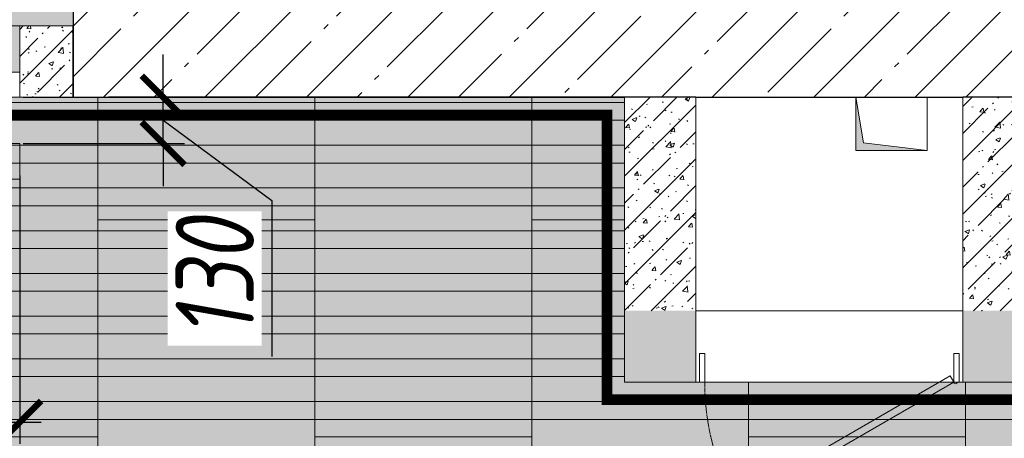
# Model space of a CAD drawing. Header units: millimetres. Extents: x -57162 to 485422, y -209335 to -9481.
# Tile 141 of 256: x 53779 to 56546, y -43497 to -42322. Entities that reach past the tile are written whole.
import ezdxf
from ezdxf import colors
from ezdxf.entities.mleader import LeaderData, LeaderLine
from ezdxf.math import Vec2, Vec3

# ---------------------------------------------------------------- set-up
doc = ezdxf.new("R2010")
doc.units = ezdxf.units.MM
for name, pattern in [('( Hidden )', [0.375, 0.25, -0.125]), ('-D1-02х01', [3, 2, -1]), ('DASHDOT', [25.4, 12.7, -6.35, 0, -6.35])]:
    doc.linetypes.add(name, pattern=pattern)
doc.layers.get('Defpoints').update_dxf_attribs({"color": 31})
for name, color, linetype, lineweight in [('dim_light', 12, 'Continuous', 9), ('dim_pot', 128, 'Continuous', 9), ('Opening Swing', 7, '-D1-02х01', 5), ('Panel', 7, 'Continuous', 5), ('Двери', 7, 'Continuous', 5), ('Оборудование', 7, 'Continuous', 5), ('Основа _2_', 7, 'Continuous', 5), ('Перекрытия', 7, 'Continuous', 5), ('Стены', 7, 'Continuous', 5), ('Структура _1_', 7, 'Continuous', 5), ('Элементы узлов', 7, 'Continuous', 5)]:
    doc.layers.add(name, color=color, linetype=linetype, lineweight=lineweight)
for name, color, linetype, lineweight, true_color in [('dim_razv', 7, 'DASHDOT', 9, 0x183018), ('EOM vinoski', 7, 'Continuous', 5, 0x423200), ('pol', 7, 'Continuous', 15, 0x55666d), ('pot sh', 7, 'Continuous', 15, 0x261e3e)]:
    doc.layers.add(name, color=color, linetype=linetype, lineweight=lineweight, true_color=true_color)
doc.styles.add('fl_iso paper', font='isocpeur.ttf', dxfattribs={"width": 0.8, "oblique": 10})
doc.styles.add('In tre', font='isocpeur.ttf', dxfattribs={"width": 0.8, "oblique": 10})
doc.dimstyles.new('In tre 1_75', dxfattribs={"dimtxt": 220, "dimasz": 120, "dimexe": 60, "dimexo": 10, "dimgap": 50, "dimtad": 1, "dimdec": 0, "dimrnd": 5, "dimzin": 0, "dimdsep": 46, "dimtxsty": 'fl_iso paper', "dimblk": 'ARCHTICK', "dimcen": 0, "dimdle": 60, "dimadec": 0, "dimazin": 0, "dimtfac": 1, "dimtdec": 0, "dimtofl": 0, "dimtmove": 1, "dimatfit": 1, "dimfxl": 1, "dimtfill": 1, "dimtolj": 1, "dimtzin": 0, "dimarcsym": 1})
pattern_1 = [(45, (38310.4, -126387.46), (-75.43415, 75.43415), [106.68, -17.78, 3.556, -17.78]), (45, (38310.4, -126312.08), (-75.43415, 75.43415), []), (50, (38310.4, -126387.46), (127.52922, -11.15758), [13.335, -146.685]), (355, (38310.4, -126387.46), (-24.66966, 133.74002), [10.668, -117.348]), (100.451, (38321.03, -126388.39), (102.85973, 122.58178), [11.333, -124.663]), (46.184, (38310.4, -126351.9), (189.75516, -29.43036), [20.002, -220.027]), (96.636, (38326.21, -126354.36), (166.1822, 173.1996), [17, -186.995]), (351.184, (38310.4, -126351.9), (166.18393, 173.19757), [16.002, -176.022]), (21, (38328.18, -126360.79), (106.13027, -71.58603), [13.335, -146.685]), (326, (38328.18, -126360.8), (43.26188, 128.93175), [10.668, -117.348]), (71.451, (38337.02, -126366.76), (149.39198, 57.34505), [11.333, -124.663]), (37.5, (38310.4, -126387.464), (2.162228, 59.188357), [3.353, -112.573, 3.353, -115.773, -117.793]), (37.5, (38310.4, -126387.464), (2.162228, 59.188357), [-235.052, 3.353, -114.44]), (7.5, (38310.4, -126387.464), (46.773857, 70.126152), [3.353, -64.567, 3.353, -109.906, -44.894]), (7.5, (38310.4, -126387.464), (46.773857, 70.126152), [-181.178, 3.353, -41.542]), (327.5, (38270.75, -126387.464), (94.91367, -4.010093), [3.353, -41.097, 3.353, -135.331, -184.023]), (327.5, (38270.75, -126387.464), (94.91367, -4.010093), [-183.134, 3.353, -180.67]), (317.5, (38252.97, -126387.46), (103.69057, 17.79882), [3.353, -54.432, 3.353, -88.748, -130.683]), (317.5, (38252.97, -126387.46), (103.69057, 17.79882), [-149.885, 3.353, -127.33])]
pattern_2 = [(90, (52779.1, -34959.1), (-609.6, 4e-14), []), (180, (52779.1, -34959.1), (-609.6, -609.6), [609.6, -609.6])]

# ---------------------------------------------------------------- blocks, each defined once
blk = doc.blocks.new('A_MEQ_OpeningShaft-Rectangular - ЭОМ-12786570-50_AS_Plan_L01_1 корпус_Маркировочный - зависимый 1')
at = {"layer": 'Элементы узлов', "transparency": 33554636}
blk.add_hatch(color=256, dxfattribs=at).paths.add_polyline_path([(0, -200), (21.4, -21.4), (150, 0), (0, 0), (0, -25)])
at = {"layer": 'Элементы узлов'}
for p, q in [((150, 0), (21.4, -21.4)), ((150, -200), (150, 0)), ((150, 0), (0, 0)), ((0, 0), (0, -200)), ((21.4, -21.4), (0, -200)), ((0, -200), (21.4, -21.4)), ((21.4, -21.4), (150, 0)), ((150, 0), (150, -200)), ((0, -200), (150, -200)), ((0, -200), (150, -200))]:
    blk.add_line(p, q, dxfattribs=at)
blk = doc.blocks.new('A_MEQ_DoorWall - ЭОМ-14665659-50_AS_Plan_L01_1 корпус_Маркировочный - зависимый 1')
at = {"layer": 'Opening Swing'}
blk.add_arc((-225, 100), 700, 360, 30, dxfattribs=at)
at = {"layer": 'Panel'}
for p, q in [((381.2, 450), (-225, 100)), ((391.2, 432.7), (381.2, 450)), ((-215, 82.7), (391.2, 432.7)), ((-225, 100), (-240, 100)), ((-240, 100), (-240, 20)), ((-225, 20), (-225, 100)), ((-225, 100), (-215, 82.7)), ((490, 100), (475, 100)), ((475, 100), (475, 20)), ((490, 20), (490, 100)), ((-240, 20), (-225, 20)), ((475, 20), (490, 20))]:
    blk.add_line(p, q, dxfattribs=at)
blk.add_arc((-230, 100), 5, 0, 180, dxfattribs=at)
at = {"layer": 'Двери'}
for p, q in [((-250, 100), (-250, -100)), ((500, 100), (500, -100))]:
    blk.add_line(p, q, dxfattribs=at)
blk = doc.blocks.new('_ArchTick')
at = {"color": 0, "linetype": 'ByBlock', "lineweight": 9, "const_width": 0.15}
blk.add_lwpolyline([(-0.5, -0.5), (0.5, 0.5)], dxfattribs=at)
blk = doc.blocks.new('*D897')
at = {"layer": 'Defpoints', "color": 0, "transparency": 16777216}
for p in [(53779.1, -42539.1), (54182.4, -42539.1), (53779.1, -42669.1)]:
    blk.add_point(p, dxfattribs=at)
at = {"layer": 'pol', "color": 0, "lineweight": -2, "transparency": 16777216}
for p, q in [((54182.4, -42539.1), (54182.4, -42419.1)), ((53789.1, -42539.1), (54242.4, -42539.1)), ((54182.4, -42669.1), (54182.4, -42539.1)), ((54182.4, -42604.1), (54487.4, -42829.3)), ((53789.1, -42669.1), (54242.4, -42669.1)), ((54182.4, -42669.1), (54182.4, -42789.1)), ((54487.4, -42829.3), (54487.4, -43267.2))]:
    blk.add_line(p, q, dxfattribs=at)
at = {"layer": 'pol', "color": 0, "lineweight": -2, "transparency": 16777216, "xscale": 120, "yscale": 120, "zscale": 120}
for p, rotation in [((54182.4, -42539.1), 270), ((54182.4, -42669.1), 90)]:
    blk.add_blockref('_ArchTick', p, dxfattribs=dict(at, rotation=rotation))
at = {"layer": 'pol', "color": 0, "lineweight": 18, "transparency": 16777216, "insert": (54327.4, -43048.3), "char_height": 220, "attachment_point": 5, "rotation": 90, "style": 'fl_iso paper', "bg_fill": 3, "box_fill_scale": 1.1, "bg_fill_color": 256, "bg_fill_true_color": 13158600, "bg_fill_transparency": 0}
blk.add_mtext('\\A1;130', dxfattribs=at)
blk = doc.blocks.new('*D898')
at = {"layer": 'Defpoints', "color": 0, "transparency": 16777216}
for p in [(51779.1, -42749.1), (53779.1, -42749.1), (51779.1, -43452.4)]:
    blk.add_point(p, dxfattribs=at)
at = {"layer": 'pol', "color": 0, "lineweight": -2, "transparency": 16777216}
for p, q in [((51779.1, -42759.1), (51779.1, -43512.4)), ((53779.1, -42759.1), (53779.1, -43512.4)), ((53839.1, -43452.4), (51719.1, -43452.4))]:
    blk.add_line(p, q, dxfattribs=at)
at = {"layer": 'pol', "color": 0, "lineweight": -2, "transparency": 16777216, "xscale": 120, "yscale": 120, "zscale": 120, "rotation": 180}
blk.add_blockref('_ArchTick', (51779.1, -43452.4), dxfattribs=at)
at = {"layer": 'pol', "color": 0, "lineweight": -2, "transparency": 16777216, "xscale": 120, "yscale": 120, "zscale": 120}
blk.add_blockref('_ArchTick', (53779.1, -43452.4), dxfattribs=at)
at = {"layer": 'pol', "color": 0, "lineweight": 18, "transparency": 16777216, "insert": (52779.1, -43292.4), "char_height": 220, "attachment_point": 5, "style": 'fl_iso paper', "bg_fill": 3, "box_fill_scale": 1.1, "bg_fill_color": 256, "bg_fill_true_color": 13158600, "bg_fill_transparency": 0}
blk.add_mtext('\\A1;2000', dxfattribs=at)
blk = doc.blocks.new('*U1063')
at = {"layer": 'pot sh', "color": 252, "linetype": 'ByBlock', "lineweight": 0}
blk.add_lwpolyline([(-1925, 25), (1925, 25), (1925, -25), (-1925, -25)], close=True, dxfattribs=at)
blk = doc.blocks.new('*U1064')
at = {"layer": 'pot sh', "color": 0, "linetype": 'ByBlock', "lineweight": -2, "transparency": 16777216}
for p in [(0, 720), (0, 600), (0, 480), (0, 360), (0, 240), (0, 120), (0, 0)]:
    blk.add_blockref('*U1063', p, dxfattribs=at)
blk = doc.blocks.new('_DOT')
at = {"color": 0, "linetype": 'ByBlock'}
blk.add_line((-0.5, 0), (-1, 0), dxfattribs=at)
at = {"color": 0, "linetype": 'ByBlock', "const_width": 0.5}
blk.add_lwpolyline([(-0.25, 0, 1), (0.25, 0, 1)], format="xyb", close=True, dxfattribs=at)

msp = doc.modelspace()

# ---------------------------------------------------------------- hatches: boundary and pattern name
at = {"layer": 'pol'}
h = msp.add_hatch(dxfattribs=at)
h.set_pattern_fill('AR-B816', color=256, scale=3, angle=90)
h.set_pattern_definition(pattern_2)
h.paths.add_polyline_path([(56329.1, -36029.1), (53929.1, -36029.1), (53929.1, -36679.1), (54229.1, -36679.1), (54229.1, -37529.1), (53929.1, -37529.1), (53929.1, -38749.1), (54229.1, -38749.1), (54229.1, -39599.1), (53929.1, -39599.1), (53929.1, -40819.1), (54229.1, -40819.1), (54229.1, -41669.1), (53929.1, -41669.1), (53929.1, -42339.1), (53779.1, -42339.1), (53779.1, -42469.1), (51779.1, -42469.1), (51779.1, -42339.1), (51629.1, -42339.1), (51629.1, -40539.1), (51329.1, -40539.1), (51329.1, -39339.1), (51629.1, -39339.1), (51629.1, -37639.1), (51329.1, -37639.1), (51329.1, -36439.1), (51629.1, -36439.1), (51629.1, -35089.1), (51779.1, -35089.1), (51779.1, -34959.1), (53779.1, -34959.1), (53779.1, -35089.1), (53929.1, -35089.1), (53929.1, -35189.1), (56329.1, -35189.1)])
at = {"layer": 'pol', "true_color": 0xa6a6a6}
h = msp.add_hatch(color=253, dxfattribs=at)
h.dxf.hatch_style = 1
h.paths.add_polyline_path([(56329.1, -36029.1), (53929.1, -36029.1), (53929.1, -36679.1), (54229.1, -36679.1), (54229.1, -37529.1), (53929.1, -37529.1), (53929.1, -38749.1), (54229.1, -38749.1), (54229.1, -39599.1), (53929.1, -39599.1), (53929.1, -40819.1), (54229.1, -40819.1), (54229.1, -41669.1), (53929.1, -41669.1), (53929.1, -42339.1), (53779.1, -42339.1), (53779.1, -42469.1), (51779.1, -42469.1), (51779.1, -42339.1), (51629.1, -42339.1), (51629.1, -40539.1), (51329.1, -40539.1), (51329.1, -39339.1), (51629.1, -39339.1), (51629.1, -37639.1), (51329.1, -37639.1), (51329.1, -36439.1), (51629.1, -36439.1), (51629.1, -35089.1), (51779.1, -35089.1), (51779.1, -34959.1), (53779.1, -34959.1), (53779.1, -35089.1), (53929.1, -35089.1), (53929.1, -35189.1), (56329.1, -35189.1)])
at = {"layer": 'pol'}
h = msp.add_hatch(dxfattribs=at)
h.set_pattern_fill('AR-B816', color=256, scale=3, angle=90)
h.set_pattern_definition(pattern_2)
edge = h.paths.add_edge_path()
edge.add_line((58429.1, -45239.1), (58429.1, -44939.1))
edge.add_line((58429.1, -44939.1), (42729.1, -44939.1))
edge.add_line((42729.1, -44939.1), (42729.1, -43339.1))
edge.add_line((42729.1, -43339.1), (47379.1, -43339.1))
edge.add_line((47379.1, -43339.1), (47379.1, -42239.1))
edge.add_line((47379.1, -42239.1), (47229.1, -42239.1))
edge.add_line((47229.1, -42239.1), (47229.1, -40789.1))
edge.add_line((47229.1, -40789.1), (47379.1, -40789.1))
edge.add_line((47379.1, -40789.1), (47379.1, -39389.1))
edge.add_line((47379.1, -39389.1), (48929.1, -39389.1))
edge.add_line((48929.1, -39389.1), (48929.1, -43339.1))
edge.add_line((48929.1, -43339.1), (51629.1, -43339.1))
edge.add_line((51629.1, -43339.1), (51629.1, -42539.1))
edge.add_line((51629.1, -42539.1), (55479.1, -42539.1))
edge.add_line((55479.1, -42539.1), (55479.1, -43339.1))
edge.add_line((55479.1, -43339.1), (60979.1, -43339.1))
edge.add_line((60979.1, -43339.1), (60979.1, -42309.1))
edge.add_line((60979.1, -42309.1), (62029.1, -42309.1))
edge.add_line((62029.1, -42309.1), (62029.1, -42439.1))
edge.add_line((62029.1, -42439.1), (62479.1, -42439.1))
edge.add_line((62479.1, -42439.1), (62479.1, -43339.1))
edge.add_line((62479.1, -43339.1), (62879.1, -43339.1))
edge.add_line((62879.1, -43339.1), (62879.1, -43139.1))
edge.add_line((62879.1, -43139.1), (65229.1, -43139.1))
edge.add_line((65229.1, -43139.1), (65229.1, -40369.1))
edge.add_line((65229.1, -40369.1), (68118.7, -40369.1))
edge.add_line((68118.7, -40369.1), (68118.7, -42820.4))
edge.add_arc((68069.1, -44279.1), 1459.5, 88.0535, 271.9501)
edge.add_line((68118.8, -45737.7), (68119.1, -46639.1))
edge.add_line((68119.1, -46639.1), (64679.1, -46639.1))
edge.add_line((64679.1, -46639.1), (64679.1, -44939.1))
edge.add_line((64679.1, -44939.1), (59879.1, -44939.1))
edge.add_line((59879.1, -44939.1), (59879.1, -45239.1))
edge.add_line((59879.1, -45239.1), (58429.1, -45239.1))
at = {"layer": 'pol', "true_color": 0xa6a6a6}
h = msp.add_hatch(color=253, dxfattribs=at)
h.dxf.hatch_style = 1
edge = h.paths.add_edge_path()
edge.add_line((58429.1, -45239.1), (58429.1, -44939.1))
edge.add_line((58429.1, -44939.1), (42729.1, -44939.1))
edge.add_line((42729.1, -44939.1), (42729.1, -43339.1))
edge.add_line((42729.1, -43339.1), (47379.1, -43339.1))
edge.add_line((47379.1, -43339.1), (47379.1, -42239.1))
edge.add_line((47379.1, -42239.1), (47229.1, -42239.1))
edge.add_line((47229.1, -42239.1), (47229.1, -40789.1))
edge.add_line((47229.1, -40789.1), (47379.1, -40789.1))
edge.add_line((47379.1, -40789.1), (47379.1, -39389.1))
edge.add_line((47379.1, -39389.1), (48929.1, -39389.1))
edge.add_line((48929.1, -39389.1), (48929.1, -43339.1))
edge.add_line((48929.1, -43339.1), (51629.1, -43339.1))
edge.add_line((51629.1, -43339.1), (51629.1, -42539.1))
edge.add_line((51629.1, -42539.1), (55479.1, -42539.1))
edge.add_line((55479.1, -42539.1), (55479.1, -43339.1))
edge.add_line((55479.1, -43339.1), (60979.1, -43339.1))
edge.add_line((60979.1, -43339.1), (60979.1, -42309.1))
edge.add_line((60979.1, -42309.1), (62029.1, -42309.1))
edge.add_line((62029.1, -42309.1), (62029.1, -42439.1))
edge.add_line((62029.1, -42439.1), (62479.1, -42439.1))
edge.add_line((62479.1, -42439.1), (62479.1, -43339.1))
edge.add_line((62479.1, -43339.1), (62879.1, -43339.1))
edge.add_line((62879.1, -43339.1), (62879.1, -43139.1))
edge.add_line((62879.1, -43139.1), (65229.1, -43139.1))
edge.add_line((65229.1, -43139.1), (65229.1, -40369.1))
edge.add_line((65229.1, -40369.1), (68118.7, -40369.1))
edge.add_line((68118.7, -40369.1), (68118.7, -42820.4))
edge.add_arc((68069.1, -44279.1), 1459.5, 88.0535, 271.9501)
edge.add_line((68118.8, -45737.7), (68119.1, -46639.1))
edge.add_line((68119.1, -46639.1), (64679.1, -46639.1))
edge.add_line((64679.1, -46639.1), (64679.1, -44939.1))
edge.add_line((64679.1, -44939.1), (59879.1, -44939.1))
edge.add_line((59879.1, -44939.1), (59879.1, -45239.1))
edge.add_line((59879.1, -45239.1), (58429.1, -45239.1))
at = {"layer": 'pot sh', "linetype": 'ByBlock', "lineweight": 0}
h = msp.add_hatch(dxfattribs=at)
h.set_pattern_fill('DOTS', scale=80, angle=180)
h.paths.add_polyline_path([(51629.1, -42339.1), (51629.1, -35089.1), (53929.1, -35089.1), (53929.1, -35189.1), (56329.1, -35189.1), (56329.1, -36029.1), (53929.1, -36029.1), (53929.1, -42339.1)])
h.paths.add_polyline_path([(53829.1, -35189.1), (53829.1, -42239.1), (51729.1, -42239.1), (51729.1, -35189.1)], flags=16)
at = {"layer": 'Стены'}
h = msp.add_hatch(dxfattribs=at)
h.set_pattern_fill('FP_2', color=256, style=0, pattern_type=2)
h.set_pattern_definition([(45, (38310.4, -126387.46), (-142.5612, 142.5612), []), (45, (38452.96, -126387.46), (-142.5612, 142.5612), [252.016, -50.403, 16.764, -33.639])])
h.paths.add_polyline_path([(54308.8, -42539.1), (56629.1, -42539.1), (56629.1, -42239.1), (53929.1, -42239.1), (53929.1, -42539.1), (54249.8, -42539.1)])
h = msp.add_hatch(dxfattribs=at)
h.set_pattern_fill('FP_1', color=256, style=0, pattern_type=2)
h.set_pattern_definition(pattern_1)
h.paths.add_polyline_path([(53779.1, -42539.1), (53929.1, -42539.1), (53929.1, -42339.1), (53779.1, -42339.1), (53779.1, -42389.1)])
h = msp.add_hatch(dxfattribs=at)
h.set_pattern_fill('FP_1', color=256, style=0, pattern_type=2)
h.set_pattern_definition(pattern_1)
h.paths.add_polyline_path([(55479.1, -43139.1), (55679.1, -43139.1), (55679.1, -42539.1), (55479.1, -42539.1), (55479.1, -42631.4)])
h = msp.add_hatch(dxfattribs=at)
h.set_pattern_fill('FP_1', color=256, style=0, pattern_type=2)
h.set_pattern_definition(pattern_1)
h.paths.add_polyline_path([(56629.1, -43139.1), (56629.1, -42539.1), (56429.1, -42539.1), (56429.1, -43139.1), (56529.1, -43139.1)])
h = msp.add_hatch(dxfattribs=at)
h.set_pattern_fill('FP_1', color=256, style=0, pattern_type=2)
h.set_pattern_definition(pattern_1)
h.paths.add_polyline_path([(60189.6, -43339.1), (60779.1, -43339.1), (60779.1, -43139.1), (59679.1, -43139.1), (59679.1, -43339.1), (60005.8, -43339.1)])
h.paths.add_polyline_path([(57679.1, -43339.1), (59679.1, -43339.1), (59679.1, -43139.1), (57679.1, -43139.1), (57679.1, -43227.7)])
h.paths.add_polyline_path([(55479.1, -43339.1), (55679.1, -43339.1), (55679.1, -43139.1), (55479.1, -43139.1)])
h.paths.add_polyline_path([(56429.1, -43339.1), (57673.1, -43339.1), (57673.1, -43139.1), (56429.1, -43139.1)])

# ---------------------------------------------------------------- linework, layer by layer
at = {"layer": 'dim_light'}
msp.add_lwpolyline([(51629.1, -42339.1), (51629.1, -35089.1), (53929.1, -35089.1), (53929.1, -35189.1), (56329.1, -35189.1), (56329.1, -36029.1), (53929.1, -36029.1), (53929.1, -42339.1)], close=True, dxfattribs=at)
at = {"layer": 'pol'}
msp.add_lwpolyline([(53929.1, -36029.1), (53929.1, -36679.1), (54229.1, -36679.1), (54229.1, -37529.1), (53929.1, -37529.1), (53929.1, -38749.1), (54229.1, -38749.1), (54229.1, -39599.1), (53929.1, -39599.1), (53929.1, -40819.1), (54229.1, -40819.1), (54229.1, -41669.1), (53929.1, -41669.1), (53929.1, -42339.1), (53779.1, -42339.1), (53779.1, -42469.1), (51779.1, -42469.1)], dxfattribs=at)
at = {"layer": 'pot sh'}
for points in [[(51629.1, -42339.1), (51629.1, -35089.1), (53929.1, -35089.1), (53929.1, -35189.1), (56329.1, -35189.1), (56329.1, -36029.1), (53929.1, -36029.1), (53929.1, -42339.1)], [(51779.1, -42339.1), (53779.1, -42339.1), (53779.1, -42539.1), (51779.1, -42539.1)]]:
    msp.add_lwpolyline(points, close=True, dxfattribs=at)
at = {"layer": 'pot sh', "color": 252, "linetype": 'ByBlock', "lineweight": 0}
msp.add_lwpolyline([(42729.1, -43394.1), (62479.1, -43394.1), (62479.1, -43444.1), (42729.1, -43444.1)], close=True, dxfattribs=at)
at = {"layer": 'Основа _2_', "lineweight": 9}
for p, q in [((53779.1, -42339.1), (53779.1, -42539.1)), ((53929.1, -42339.1), (53779.1, -42339.1)), ((53779.1, -42339.1), (53929.1, -42339.1)), ((53779.1, -42539.1), (53927.5, -42539.1)), ((53927.5, -42539.1), (53779.1, -42539.1)), ((53927.5, -42539.1), (53929.1, -42539.1)), ((53929.1, -42539.1), (53927.5, -42539.1)), ((55479.1, -42539.1), (55479.1, -43139.1)), ((55479.1, -43139.1), (55479.1, -42539.1)), ((55679.1, -43139.1), (55679.1, -42539.1)), ((56429.1, -42539.1), (56429.1, -43139.1)), ((55479.1, -43139.1), (55479.1, -43339.1)), ((55679.1, -43339.1), (55679.1, -43139.1)), ((56429.1, -43139.1), (56429.1, -43339.1)), ((55479.1, -43339.1), (55679.1, -43339.1)), ((55679.1, -43339.1), (55479.1, -43339.1)), ((56429.1, -43339.1), (56529.1, -43339.1)), ((56529.1, -43339.1), (56429.1, -43339.1)), ((56529.1, -43339.1), (57779.1, -43339.1)), ((57779.1, -43339.1), (56529.1, -43339.1))]:
    msp.add_line(p, q, dxfattribs=at)
at = {"layer": 'Перекрытия'}
for p, q in [((55479.1, -42539.1), (55479.1, -43339.1)), ((55479.1, -43339.1), (55479.1, -42539.1)), ((56129.1, -42539.1), (56129.1, -42689.1)), ((56329.1, -42539.1), (56129.1, -42539.1)), ((56129.1, -42689.1), (56129.1, -42539.1)), ((56129.1, -42539.1), (56329.1, -42539.1)), ((56329.1, -42689.1), (56329.1, -42539.1)), ((56329.1, -42539.1), (56329.1, -42689.1)), ((56129.1, -42689.1), (56329.1, -42689.1)), ((56329.1, -42689.1), (56129.1, -42689.1)), ((55679.1, -43339.1), (56429.1, -43339.1)), ((56429.1, -43339.1), (55679.1, -43339.1))]:
    msp.add_line(p, q, dxfattribs=at)
at = {"layer": 'Стены'}
for p, q in [((55679.1, -43139.1), (56429.1, -43139.1)), ((55679.1, -43139.1), (55679.1, -43339.1)), ((56429.1, -43139.1), (56429.1, -43339.1))]:
    msp.add_line(p, q, dxfattribs=at)
at = {"layer": 'Структура _1_', "lineweight": 25}
for p, q in [((53929.1, -42239.1), (53929.1, -42339.1)), ((53929.1, -42539.1), (53929.1, -42339.1)), ((53929.1, -42339.1), (53929.1, -42539.1)), ((53929.1, -42539.1), (54029.1, -42539.1)), ((54029.1, -42539.1), (54079.1, -42539.1)), ((54079.1, -42539.1), (54029.1, -42539.1)), ((54079.1, -42539.1), (55479.1, -42539.1)), ((55479.1, -42539.1), (54079.1, -42539.1)), ((55679.1, -42539.1), (55479.1, -42539.1)), ((55679.1, -42539.1), (56429.1, -42539.1)), ((56629.1, -42539.1), (56429.1, -42539.1))]:
    msp.add_line(p, q, dxfattribs=at)

# ---------------------------------------------------------------- block references
at = {"layer": 'pot sh', "color": 252, "linetype": 'ByBlock', "lineweight": 0}
msp.add_blockref('*U1064', (53554.1, -43299.1), dxfattribs=at)
at = {"layer": 'Оборудование', "rotation": 90}
msp.add_blockref('A_MEQ_OpeningShaft-Rectangular - ЭОМ-12786570-50_AS_Plan_L01_1 корпус_Маркировочный - зависимый 1', (56129.1, -42689.1), dxfattribs=at)

# ---------------------------------------------------------------- next in the draw order: leaders
at = {"layer": 'dim_razv', "color": 0, "linetype": 'ByBlock'}
ml = msp.add_multileader_mtext('Standard', dxfattribs=at)
ml.set_content('Плитка керамогранитная под камень, 600х1200мм', style='In tre')
ml.set_leader_properties()
ml.build(insert=Vec2(0, 0))
ml.multileader.update_dxf_attribs({"text_left_attachment_type": 6, "text_right_attachment_type": 6, "dogleg_length": 1, "arrow_head_size": 0, "scale": 50})
ctx = ml.context
ctx.base_point, ctx.scale, ctx.char_height, ctx.arrow_head_size, ctx.landing_gap_size, ctx.plane_origin = Vec3(45104.2, -46594.3), 50, 200, 0, 4.5, Vec3(55603.2, -45768)
ctx.left_attachment, ctx.right_attachment = 6, 6
notes = []
notes.append((ctx, [(0, (1, 1, 0), (47774.5, -46594.3), (-1, 0), 50, [(0, [(50099.5, -44889.1), (49513, -43389.1)], 0, [])])]))
ctx.mtext.insert, ctx.mtext.width, ctx.mtext.defined_height, ctx.mtext.flow_direction = Vec3(45108.7, -46354.3), 3092.716, 696.6, 5
ctx.mtext.has_bg_fill, ctx.mtext.bg_color, ctx.mtext.bg_scale_factor, ctx.mtext.bg_transparency, ctx.mtext.use_window_bg_color = 1, -1027028792, 1.5, 0, 1
for ctx, leaders in notes:
    for number, flags, end, landing, length, lines in leaders:
        leader = LeaderData()
        leader.index, (leader.has_last_leader_line, leader.has_dogleg_vector, leader.attachment_direction) = number, flags
        leader.last_leader_point, leader.dogleg_vector, leader.dogleg_length = Vec3(end), Vec3(landing), length
        for number, points, colour, breaks in lines:
            line = LeaderLine()
            line.index, line.vertices, line.color, line.breaks = number, Vec3.list(points), colors.encode_raw_color(colour), breaks
            leader.lines.append(line)
        ctx.leaders.append(leader)

# ---------------------------------------------------------------- next in the draw order: linework, layer by layer
at = {"layer": 'dim_light'}
msp.add_lwpolyline([(42729.1, -44939.1), (42729.1, -43339.1), (47379.1, -43339.1), (47379.1, -42239.1), (47379.1, -42239.1), (47379.1, -40789.1), (47379.1, -40789.1), (47379.1, -39389.1), (48929.1, -39389.1), (48929.1, -43339.1), (51629.1, -43339.1), (51629.1, -42539.1), (55479.1, -42539.1), (55479.1, -43339.1), (60979.1, -43339.1)], dxfattribs=at)
at = {"layer": 'dim_razv', "color": 172, "linetype": '( Hidden )', "ltscale": 10, "true_color": 0x0000d6, "const_width": 30}
msp.add_lwpolyline([(42779.1, -44889.1), (42779.1, -43389.1), (47429.1, -43389.1), (47429.1, -42239.1), (47429.1, -40789.1), (47429.1, -39439.1), (48879.1, -39439.1), (48879.1, -43389.1), (51679.1, -43389.1), (51679.1, -42589.1), (55429.1, -42589.1), (55429.1, -43389.1), (61029.1, -43389.1), (61029.1, -42489.1), (62029.1, -42489.1), (62429.1, -42489.1), (62429.1, -43389.1), (62929.1, -43389.1), (62929.1, -43189.1), (65279.1, -43189.1), (65279.1, -40419.1), (68068.7, -40419.1), (68068.7, -42739.1)], dxfattribs=at)
at = {"layer": 'pol'}
msp.add_lwpolyline([(42729.1, -44939.1), (42729.1, -43339.1), (47379.1, -43339.1), (47379.1, -42239.1), (47229.1, -42239.1), (47229.1, -40789.1), (47379.1, -40789.1), (47379.1, -39389.1), (48929.1, -39389.1), (48929.1, -43339.1), (51629.1, -43339.1), (51629.1, -42539.1), (55479.1, -42539.1), (55479.1, -43339.1), (60979.1, -43339.1)], dxfattribs=at)
at = {"layer": 'pot sh'}
msp.add_lwpolyline([(42729.1, -44939.1), (42729.1, -43339.1), (47379.1, -43339.1), (47379.1, -42239.1), (47379.1, -42239.1), (47379.1, -40789.1), (47379.1, -40789.1), (47379.1, -39389.1), (48929.1, -39389.1), (48929.1, -43339.1), (51629.1, -43339.1), (51629.1, -42539.1), (55479.1, -42539.1), (55479.1, -43339.1), (60979.1, -43339.1)], dxfattribs=at)

# ---------------------------------------------------------------- next in the draw order: block references
at = {"layer": 'Двери', "color": 8, "true_color": 0x7f7f7f, "rotation": 180}
msp.add_blockref('A_MEQ_DoorWall - ЭОМ-14665659-50_AS_Plan_L01_1 корпус_Маркировочный - зависимый 1', (56179.1, -43239.1), dxfattribs=at)

# ---------------------------------------------------------------- next in the draw order: dimensions: what is measured, and where the dimension line sits
at = {"layer": 'pol', "color": 0, "lineweight": 18}
dim = msp.add_linear_dim(base=(54182.4, -42539.1), p1=(53779.1, -42669.1), p2=(53779.1, -42539.1), angle=90, dimstyle='In tre 1_75', dxfattribs=at)
dim.commit()
dim.dimension.update_dxf_attribs({"geometry": '*D897', "text_midpoint": (54487.4, -42879.3), "dimtype": 160})

# ---------------------------------------------------------------- next in the draw order: dimensions: what is measured, and where the dimension line sits
dim = msp.add_linear_dim(base=(51779.1, -43452.4), p1=(53779.1, -42749.1), p2=(51779.1, -42749.1), dimstyle='In tre 1_75', dxfattribs=at)
dim.commit()
dim.dimension.update_dxf_attribs({"geometry": '*D898', "text_midpoint": (52779.1, -43292.4)})

# ---------------------------------------------------------------- next in the draw order: linework, layer by layer
at = {"layer": 'pol', "color": 195, "linetype": 'ByBlock', "true_color": 0x7833a3}
msp.add_lwpolyline([(53779.1, -42669.1), (51779.1, -42669.1), (51779.1, -42769.1), (53779.1, -42769.1)], close=True, dxfattribs=at)

# ---------------------------------------------------------------- next in the draw order: leaders
at = {"layer": 'EOM vinoski', "linetype": 'ByBlock', "lineweight": 0}
ml = msp.add_multileader_mtext('Standard', dxfattribs=at)
ml.set_content('Розетки свободного назначения', color=256, style='fl_iso paper')
ml.set_leader_properties(lineweight=5)
ml.set_arrow_properties(name='DOT')
ml.build(insert=Vec2(0, 0))
ml.multileader.update_dxf_attribs({"has_dogleg": 0, "text_left_attachment_type": 6, "text_right_attachment_type": 6, "dogleg_length": 0.5, "arrow_head_size": 40, "scale": 40})
ctx = ml.context
ctx.base_point, ctx.scale, ctx.char_height, ctx.arrow_head_size, ctx.landing_gap_size, ctx.plane_origin = Vec3(45462.1, -44237.1), 40, 200, 40, 80, Vec3(38315.5, -43309.2)
ctx.left_attachment, ctx.right_attachment = 6, 6
notes = []
notes.append((ctx, [(0, (1, 1, 0), (47669.3, -44237.1), (-1, 0), 20, [(0, [(44229.1, -43339.1)], 0, []), (1, [(49429.1, -43339.1)], 0, [])])]))
ctx.mtext.insert, ctx.mtext.width, ctx.mtext.defined_height, ctx.mtext.line_spacing_factor, ctx.mtext.flow_direction = Vec3(45542.1, -43997.1), 2158.51, 629.7, 0.9, 5
ctx.mtext.has_bg_fill, ctx.mtext.bg_color, ctx.mtext.bg_scale_factor, ctx.mtext.bg_transparency, ctx.mtext.use_window_bg_color = 1, -1027028792, 1.5, 0, 1
for ctx, leaders in notes:
    for number, flags, end, landing, length, lines in leaders:
        leader = LeaderData()
        leader.index, (leader.has_last_leader_line, leader.has_dogleg_vector, leader.attachment_direction) = number, flags
        leader.last_leader_point, leader.dogleg_vector, leader.dogleg_length = Vec3(end), Vec3(landing), length
        for number, points, colour, breaks in lines:
            line = LeaderLine()
            line.index, line.vertices, line.color, line.breaks = number, Vec3.list(points), colors.encode_raw_color(colour), breaks
            leader.lines.append(line)
        ctx.leaders.append(leader)

# ---------------------------------------------------------------- next in the draw order: leaders
at = {"layer": 'pol', "color": 1, "linetype": 'ByBlock', "true_color": 0xff0000}
ml = msp.add_multileader_mtext('Standard', dxfattribs=at)
ml.set_content('Лоток щелевой\\Pводоотводный в полу, модульный. Лщ-2', color=(255, 0, 0), style='In tre')
ml.set_leader_properties()
ml.build(insert=Vec2(0, 0))
ml.multileader.update_dxf_attribs({"text_left_attachment_type": 6, "text_right_attachment_type": 6, "dogleg_length": 1, "arrow_head_size": 0, "scale": 50})
ctx = ml.context
ctx.base_point, ctx.scale, ctx.char_height, ctx.arrow_head_size, ctx.landing_gap_size, ctx.plane_origin = Vec3(50013.7, -46498), 50, 200, 0, 4.5, Vec3(56919.9, -41658.1)
ctx.left_attachment, ctx.right_attachment = 6, 6
notes = []
notes.append((ctx, [(0, (1, 1, 0), (52279.5, -46498), (-1, 0), 50, [(1, [(53369.7, -42739.1)], 0, [])])]))
ctx.mtext.insert, ctx.mtext.width, ctx.mtext.defined_height, ctx.mtext.flow_direction = Vec3(50018.2, -46238), 2329.345, 696.6, 5
ctx.mtext.has_bg_fill, ctx.mtext.bg_color, ctx.mtext.bg_scale_factor, ctx.mtext.bg_transparency, ctx.mtext.use_window_bg_color = 1, -1027028792, 1.5, 0, 1
for ctx, leaders in notes:
    for number, flags, end, landing, length, lines in leaders:
        leader = LeaderData()
        leader.index, (leader.has_last_leader_line, leader.has_dogleg_vector, leader.attachment_direction) = number, flags
        leader.last_leader_point, leader.dogleg_vector, leader.dogleg_length = Vec3(end), Vec3(landing), length
        for number, points, colour, breaks in lines:
            line = LeaderLine()
            line.index, line.vertices, line.color, line.breaks = number, Vec3.list(points), colors.encode_raw_color(colour), breaks
            leader.lines.append(line)
        ctx.leaders.append(leader)

# ---------------------------------------------------------------- next in the draw order: leaders
at = {"layer": 'dim_pot', "color": 0, "linetype": 'ByBlock'}
ml = msp.add_multileader_mtext('Standard', dxfattribs=at)
ml.set_content('Лючок 500х500 для обслуживания модулей управления клапанами, расположение уточнить по месту', style='In tre')
ml.set_leader_properties()
ml.build(insert=Vec2(0, 0))
ml.multileader.update_dxf_attribs({"text_left_attachment_type": 6, "text_right_attachment_type": 6, "dogleg_length": 1, "arrow_head_size": 0, "scale": 50})
ctx = ml.context
ctx.base_point, ctx.scale, ctx.char_height, ctx.arrow_head_size, ctx.landing_gap_size, ctx.plane_origin = Vec3(47243.4, -45923.6), 50, 200, 0, 4.5, Vec3(54722.4, -40651.7)
ctx.left_attachment, ctx.right_attachment = 6, 6
notes = []
notes.append((ctx, [(0, (1, 1, 0), (49737.7, -45923.6), (-1, 0), 50, [(1, [(52129.1, -42089.1)], 0, [])])]))
ctx.mtext.insert, ctx.mtext.width, ctx.mtext.defined_height, ctx.mtext.flow_direction = Vec3(47247.9, -45663.6), 2494.153, 696.6, 5
ctx.mtext.has_bg_fill, ctx.mtext.bg_color, ctx.mtext.bg_scale_factor, ctx.mtext.bg_transparency, ctx.mtext.use_window_bg_color = 1, -1027028792, 1.5, 0, 1
for ctx, leaders in notes:
    for number, flags, end, landing, length, lines in leaders:
        leader = LeaderData()
        leader.index, (leader.has_last_leader_line, leader.has_dogleg_vector, leader.attachment_direction) = number, flags
        leader.last_leader_point, leader.dogleg_vector, leader.dogleg_length = Vec3(end), Vec3(landing), length
        for number, points, colour, breaks in lines:
            line = LeaderLine()
            line.index, line.vertices, line.color, line.breaks = number, Vec3.list(points), colors.encode_raw_color(colour), breaks
            leader.lines.append(line)
        ctx.leaders.append(leader)

doc.saveas('drawing.dxf')
